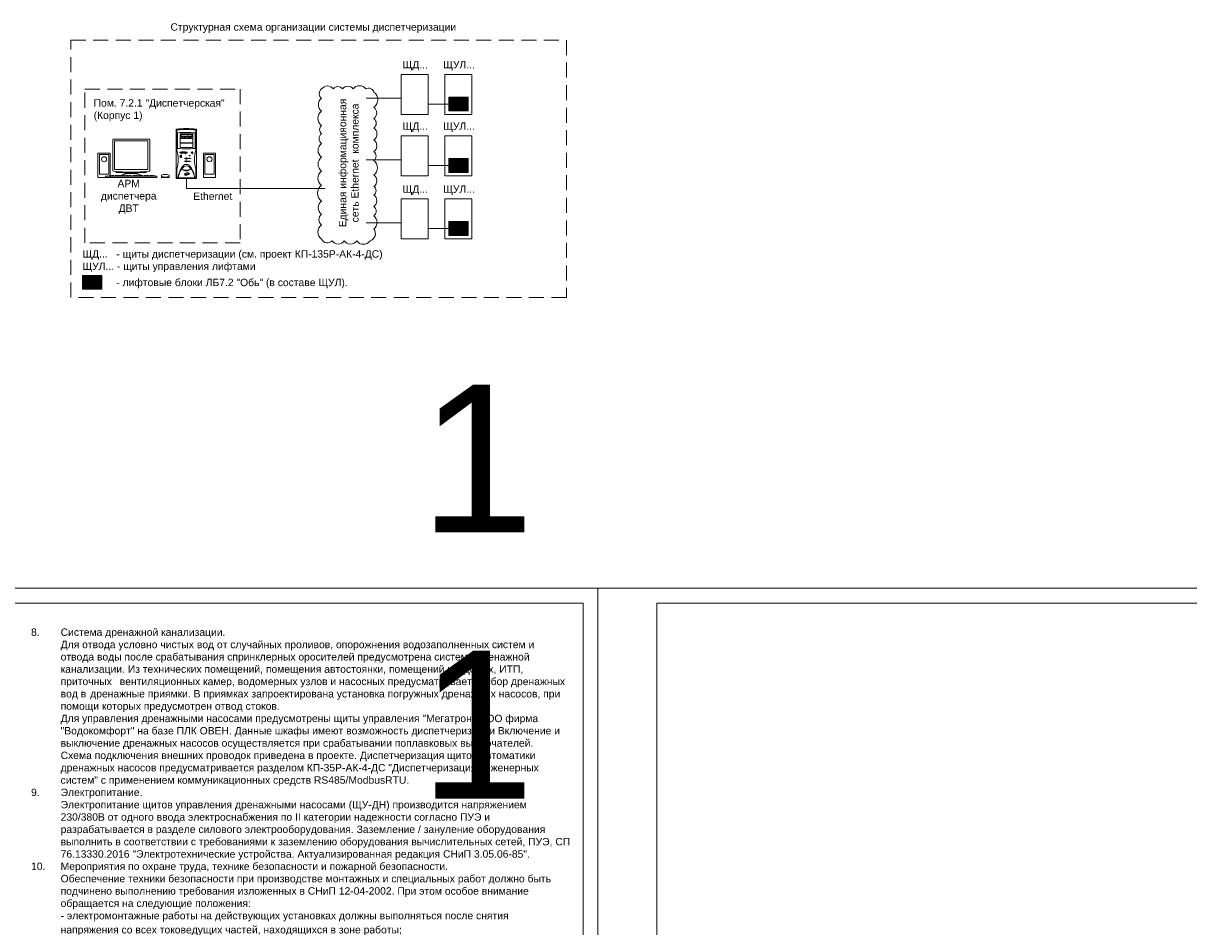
# Model space of a CAD drawing. Header units: millimetres. Extents: x -504 to 1235, y -368 to 611.
# Tile 7 of 8: x 400 to 794, y 306 to 611. Entities that reach past the tile are written whole.
import ezdxf
from ezdxf.enums import TextEntityAlignment as Align

# ---------------------------------------------------------------- set-up
doc = ezdxf.new("R2010")
doc.units = ezdxf.units.MM
doc.linetypes.add('штриховаяX2', pattern=[38.1, 25.4, -12.7])
doc.layers.get('0').update_dxf_attribs({"lineweight": 15})
doc.layers.add('AE_Нумерация_листов', color=21, linetype='Continuous', lineweight=13, plot=False)
doc.layers.add('EI_HATCH_GALV', color=7, linetype='Continuous', lineweight=15)
doc.styles.add('CP.Text', font='arial.ttf')
doc.styles.get("Standard").update_dxf_attribs({"font": 'arial.ttf'})

# ---------------------------------------------------------------- blocks, each defined once
blk = doc.blocks.new('display front')
at = {"color": 0}
for p, q in [((-177, 363), (-177, 67)), ((180, 363), (180, 67)), ((-146, 58), (-146, 52)), ((-143, 49), (144, 49)), ((114, 0), (-114, 0)), ((-43, 37), (44, 37)), ((147, 58), (147, 52)), ((292, 2), (292, 19)), ((295, 0), (365, 0)), ((367, 19), (367, 2))]:
    blk.add_line(p, q, dxfattribs=at)
blk.add_lwpolyline([(-172, 369), (175, 369)], dxfattribs=at)
for points in [[(-161, 353), (163, 353), (163, 77), (-161, 77)], [(-249, 13), (249, 13), (249, 0), (-249, 0)], [(-209, 19), (-192, 19), (-192, 15), (-209, 15)], [(-184, 19), (-167, 19), (-167, 15), (-184, 15)], [(-154, 19), (-138, 19), (-138, 15), (-154, 15)], [(-130, 19), (-113, 19), (-113, 15), (-130, 15)], [(-98, 19), (-81, 19), (-81, 15), (-98, 15)], [(-73, 19), (-56, 19), (-56, 15), (-73, 15)], [(-44, 19), (-27, 19), (-27, 15), (-44, 15)], [(-19, 19), (-2, 19), (-2, 15), (-19, 15)], [(17, 19), (34, 19), (34, 15), (17, 15)], [(42, 19), (59, 19), (59, 15), (42, 15)], [(71, 19), (88, 19), (88, 15), (71, 15)], [(96, 19), (113, 19), (113, 15), (96, 15)], [(128, 19), (145, 19), (145, 15), (128, 15)], [(152, 19), (169, 19), (169, 15), (152, 15)], [(182, 19), (199, 19), (199, 15), (182, 15)], [(207, 19), (224, 19), (224, 15), (207, 15)]]:
    blk.add_lwpolyline(points, close=True, dxfattribs=at)
for centre, radius, start, end in [((-171, 363), 5.95, 95.4771, 180), ((174, 363), 5.95, 0, 84.5263), ((-171, 67), 5.95, 180, 264.5229), ((2, 1866), 1814, 264.5229, 275.4737), ((-143, 52), 2.97, 180, 270), ((-1, -243), 283, 98.6796, 113.3707), ((-19, 179), 144, 244.3507, 260.3831), ((21, 179), 144, 279.0337, 295.6493), ((-1, -243), 283, 65.6756, 81.0074), ((-1, 179), 144, 299.7277, 299.7538), ((144, 52), 2.97, 270, 0), ((174, 67), 5.95, 275.4737, 0), ((295, 19), 2.38, 118.1959, 180), ((295, 2), 2.38, 180, 270), ((330, -47), 77.3, 62.4253, 118.1959), ((330, 105), 101, 248.9505, 291.098), ((365, 2), 2.38, 270, 0), ((365, 19), 2.38, 0, 62.4253)]:
    blk.add_arc(centre, radius, start, end, dxfattribs=at)
blk = doc.blocks.new('block')
at = {"color": 0}
for p, q in [((-99, 475), (-99, 3)), ((-90, 273), (-90, 467)), ((92, 467), (92, 273)), ((99, 475), (99, 3)), ((-84, 441), (-84, 292)), ((-22, 395), (-22, 393)), ((-21, 397), (-13, 399)), ((-13, 397), (-21, 397)), ((-21, 397), (-21, 397)), ((-21, 395), (-21, 393)), ((-21, 395), (-21, 393)), ((-20, 395), (-20, 393)), ((-20, 395), (-20, 393)), ((-19, 395), (-19, 393)), ((-19, 395), (-19, 393)), ((-18, 395), (-18, 393)), ((-18, 395), (-18, 393)), ((-17, 395), (-17, 393)), ((-17, 395), (-17, 393)), ((-16, 395), (-16, 393)), ((-16, 395), (-16, 393)), ((-15, 395), (-15, 393)), ((-14, 395), (-14, 393)), ((-14, 395), (-14, 393)), ((-14, 395), (-14, 393)), ((-13, 399), (-13, 397)), ((-13, 395), (-13, 393)), ((-13, 395), (-13, 393)), ((-12, 395), (-12, 393)), ((44, 395), (46, 395)), ((87, 441), (87, 292)), ((-49, 243), (-46, 243)), ((-46, 241), (-49, 241)), ((-11, 243), (-5, 243)), ((-5, 240), (-10, 240)), ((-60, 204), (-60, 224)), ((-59, 224), (-52, 224)), ((-59, 219), (-59, 224)), ((-58, 225), (-46, 225)), ((-46, 203), (-58, 203)), ((-48, 220), (-48, 219)), ((-47, 222), (-47, 221)), ((-45, 224), (-45, 204)), ((-18, 194), (-4, 194)), ((-18, 166), (-4, 166)), ((6, 194), (20, 194)), ((6, 166), (20, 166)), ((-96, 0), (96, 0)), ((-90, 11), (-90, 95)), ((90, 8), (-87, 8)), ((5, 52), (5, 30)), ((7, 58), (7, 36)), ((92, 95), (92, 11))]:
    blk.add_line(p, q, dxfattribs=at)
for points in [[(-57, 431), (63, 431, -0.414214), (65, 430), (65, 391, -0.414214), (63, 389), (-57, 389, -0.414214), (-58, 391), (-58, 430, -0.414214)], [(-57, 387), (63, 387, -0.414214), (65, 385), (65, 346, -0.414214), (63, 345), (-57, 345, -0.414214), (-58, 346), (-58, 385, -0.414214)], [(-57, 342), (63, 342, -0.414214), (65, 340), (65, 301, -0.414214), (63, 300), (-57, 300, -0.414214), (-58, 301), (-58, 340, -0.414214)], [(-47, 424), (54, 424, -0.414214), (56, 423), (56, 408, -0.414214), (54, 406), (-47, 406, -0.414214), (-49, 408), (-49, 423, -0.414214)], [(-47, 424), (54, 424, -0.414214), (55, 422), (55, 408, -0.414214), (54, 407), (-47, 407, -0.414214), (-48, 408), (-48, 422, -0.414214)]]:
    blk.add_lwpolyline(points, format="xyb", close=True, dxfattribs=at)
for points in [[(-24, 396), (-10, 396), (-10, 392), (-24, 392)], [(-22, 395), (-12, 395), (-12, 392), (-22, 392)], [(28, 396), (26, 397), (26, 395)], [(29, 396), (28, 397), (28, 396)], [(30, 396), (29, 397), (29, 396)], [(42, 397), (43, 397), (43, 396), (42, 396)], [(45, 397), (44, 396), (46, 396)], [(-60, 255), (5, 255), (5, 249), (-60, 249)], [(-58, 208), (-47, 208), (-47, 205), (-58, 205)], [(-57, 208), (-48, 208), (-48, 206), (-57, 206)], [(29, 224), (38, 224), (38, 221), (29, 221)], [(29, 196), (38, 196), (38, 193), (29, 193)], [(29, 168), (38, 168), (38, 165), (29, 165)]]:
    blk.add_lwpolyline(points, close=True, dxfattribs=at)
for centre, radius in [((-48, 396), 2.23), ((-37, 396), 1.01), ((28, 396), 3.24), ((44, 396), 3.24), ((56, 251), 8.08), ((57, 251), 6.86), ((1, 194), 3.77), ((1, 166), 3.77)]:
    blk.add_circle(centre, radius, dxfattribs=at)
for centre, radius, start, end in [((-96, 475), 2.97, 96.7528, 180), ((0, -346), 821, 96.9371, 96.9414), ((0, -338), 821, 83.2578, 96.7528), ((-87, 467), 2.97, 96.1306, 180), ((0, -346), 821, 83.7269, 96.1306), ((90, 467), 2.97, 0, 83.7269), ((96, 475), 2.97, 0, 83.2578), ((-82, 441), 1.49, 95.7619, 180), ((0, -375), 821, 84.0302, 95.7619), ((2, 84), 342, 83.1422, 96.8578), ((2, 746), 342, 263.1422, 276.8578), ((85, 441), 1.49, 0, 84.0302), ((-387, 184), 310, 343.3112, 16.6888), ((-82, 292), 1.49, 180, 264.2381), ((0, 1108), 821, 264.2381, 275.9698), ((-59, 252), 4.04, 115.1974, 248.9961), ((-28, 127), 132, 75.1854, 104.5682), ((-62, 117), 131, 81.0547, 89.3866), ((-49, 242), 0.974, 103.8964, 263.61), ((-46, 242), 0.974, 276.39, 76.1036), ((-28, 203), 53.8, 75.7951, 104.4836), ((-28, 301), 53.8, 255.5164, 284.2049), ((-28, 299), 53.8, 255.5164, 285.5429), ((5, 117), 131, 89.649, 98.1903), ((-10, 241), 1.62, 103.8964, 263.61), ((-5, 241), 1.62, 276.39, 76.1036), ((4, 252), 4.04, 291.2031, 60.3536), ((390, 184), 310, 163.3711, 196.6289), ((85, 292), 1.49, 275.9698, 0), ((-58, 224), 1.49, 90, 180), ((-58, 204), 1.49, 180, 270), ((-44, 206), 20.3, 113.451, 137.2027), ((-59, 224), 0.496, 90, 180), ((-50, 212), 9.85, 73.9668, 129.4068), ((-50, 213), 8.2, 67.4382, 134.4253), ((-46, 224), 1.49, 0, 90), ((-46, 204), 1.49, 270, 0), ((1, 146), 51.4, 94.3368, 112.2458), ((1, 242), 51.4, 247.7541, 265.8166), ((1, 119), 51.4, 94.3368, 112.2458), ((1, 214), 51.4, 247.7541, 265.8166), ((1, 194), 5.19, 44.5928, 135.8097), ((1, 194), 5.19, 226.3233, 313.2731), ((1, 167), 5.19, 44.5928, 135.8097), ((1, 167), 5.19, 226.3233, 313.2731), ((1, 242), 51.4, 273.7798, 292.2458), ((1, 214), 51.4, 273.7798, 292.2458), ((1, 146), 51.4, 67.7542, 86.0658), ((1, 119), 51.4, 67.7542, 86.0658), ((-96, 3), 2.97, 180, 270), ((-87, 11), 2.97, 180, 270), ((0, 123), 49.1, 218.8775, 326.1988), ((-1, 145), 65.2, 235.2153, 309.8609), ((90, 11), 2.97, 270, 0), ((96, 3), 2.97, 270, 0)]:
    blk.add_arc(centre, radius, start, end, dxfattribs=at)
for centre, major_axis, ratio, start_param, end_param in [((1, -52), (0, 189), 0.445378, 5.034596, 7.531775), ((2, -71), (0, 193), 0.452174, 5.13098, 7.43539), ((-52, 217), (-5.93, 0), 0.71212, 5.489977, 10.357157), ((-52, 217), (-5.26, 0), 0.658119, 5.583084, 10.246621), ((6, 41), (-24.2, 0), 0.451852, 4.767271, 7.7991), ((6, 42), (-15.6, 0), 0.647482, 4.993237, 7.780694), ((6, 47), (-24.2, 0), 0.451852, 7.869054, 10.980502)]:
    blk.add_ellipse(centre, major_axis=major_axis, ratio=ratio, start_param=start_param, end_param=end_param, dxfattribs=at)
at = {"color": 0, "extrusion": (0, 0, -1)}
blk.add_ellipse((2, 48), major_axis=(15.6, 0), ratio=0.647482, start_param=4.993237, end_param=7.585875, dxfattribs=at)
at = {"color": 0, "attachment_point": 1}
for s, insert, char_height, width in [('32X', (-6, 419), 6.94, 29.07), ('MAX', (9, 417), 4.96, 30), ('\\f黑体|b0|i0|c134|p2;POWER', (47, 240), 5.95, 43.58), ('\\f黑体|b0|i0|c134|p2;SLEEP', (40, 170), 5.95, 33.57), ('\\f黑体|b0|i0|c134|p2;RESET', (41, 198), 5.95, 36.06)]:
    blk.add_mtext(s, dxfattribs=dict(at, insert=insert, char_height=char_height, width=width))

msp = doc.modelspace()

# ---------------------------------------------------------------- hatches: boundary and pattern name
at = {"layer": 'EI_HATCH_GALV'}
h = msp.add_hatch(dxfattribs=at)
h.set_pattern_fill('ANSI31', color=256, scale=0.1)
h.set_pattern_definition([(45, (-23.4231, 204.49143), (-0.2245064, 0.2245064), [])])
h.paths.add_polyline_path([(550.17, 586.1), (543.59, 586.1), (543.59, 581.43), (550.17, 581.43)])
h = msp.add_hatch(dxfattribs=at)
h.set_pattern_fill('ANSI31', color=256, scale=0.1)
h.set_pattern_definition([(45, (-23.4231, 183.70526), (-0.2245064, 0.2245064), [])])
h.paths.add_polyline_path([(550.17, 565.32), (543.59, 565.32), (543.59, 560.65), (550.17, 560.65)])
h = msp.add_hatch(dxfattribs=at)
h.set_pattern_fill('ANSI31', color=256, scale=0.1)
h.set_pattern_definition([(45, (-23.4231, 162.39654), (-0.2245064, 0.2245064), [])])
h.paths.add_polyline_path([(550.17, 544.01), (543.59, 544.01), (543.59, 539.34), (550.17, 539.34)])
h = msp.add_hatch(dxfattribs=at)
h.set_pattern_fill('ANSI31', color=256, scale=0.1)
h.set_pattern_definition([(45, (-147.32103, 144.20846), (-0.2245064, 0.2245064), [])])
h.paths.add_polyline_path([(426.27, 525.82), (419.7, 525.82), (419.7, 521.15), (426.27, 521.15)])

# ---------------------------------------------------------------- linework, layer by layer
at = {"linetype": 'штриховаяX2', "ltscale": 0.2}
for points in [[(415.74, 605.38), (583.4, 605.38), (583.4, 518.36), (415.74, 518.36)], [(420.5, 588.82), (473, 588.82), (473, 536.81), (420.5, 536.81)]]:
    msp.add_lwpolyline(points, close=True, dxfattribs=at)
for points in [[(527.43, 593.79), (536.63, 593.79), (536.63, 580.22), (527.43, 580.22)], [(542.25, 593.79), (551.44, 593.79), (551.44, 580.22), (542.25, 580.22)], [(543.59, 586.1), (550.17, 586.1), (550.17, 581.43), (543.59, 581.43)], [(527.43, 573), (536.63, 573), (536.63, 559.44), (527.43, 559.44)], [(542.25, 573), (551.44, 573), (551.44, 559.44), (542.25, 559.44)], [(429.05, 558.92), (424.94, 558.92), (424.94, 567.13), (429.05, 567.13)], [(425.4, 566.65), (428.56, 566.65), (428.56, 560.03), (425.4, 560.03)], [(464.72, 558.92), (460.61, 558.92), (460.61, 567.13), (464.72, 567.13)], [(461.07, 566.65), (464.23, 566.65), (464.23, 560.03), (461.07, 560.03)], [(543.59, 565.32), (550.17, 565.32), (550.17, 560.65), (543.59, 560.65)], [(527.43, 551.69), (536.63, 551.69), (536.63, 538.13), (527.43, 538.13)], [(542.25, 551.69), (551.44, 551.69), (551.44, 538.13), (542.25, 538.13)], [(543.59, 544.01), (550.17, 544.01), (550.17, 539.34), (543.59, 539.34)], [(419.7, 525.82), (426.27, 525.82), (426.27, 521.15), (419.7, 521.15)], [(594, 420), (0, 420), (0, 0), (594, 0)], [(1188, 420), (594, 420), (594, 0), (1188, 0)], [(20, 415), (589, 415), (589, 5), (20, 5)], [(614, 415), (1183, 415), (1183, 5), (614, 5)]]:
    msp.add_lwpolyline(points, close=True)
at = {"color": 1}
msp.add_lwpolyline([(500.59, 588.85, 0.520567), (500.59, 585.66, 0.520567), (500.59, 581.43, 0.520567), (500.59, 576.49, 0.520567), (500.59, 573.77, 0.520567), (500.59, 570.37, 0.520567), (500.59, 565.74, 0.520567), (500.59, 561.09, 0.520567), (500.59, 556.23, 0.520567), (500.59, 550.93, 0.520567), (500.59, 546.46, 0.520567), (500.59, 542.9, 0.520567), (500.59, 538.02, 0.520567), (504.15, 537.48, 0.520567), (508.23, 537.48, 0.520567), (512.46, 537.48, 0.520567), (516.95, 537.48, 0.520567), (518.23, 541.51, 0.520567), (518.23, 545.94, 0.520567), (518.23, 549.13, 0.520567), (518.23, 553.02, 0.520567), (518.23, 555.88, 0.520567), (518.23, 559.77, 0.520567), (518.23, 564.62, 0.520567), (518.23, 567.68, 0.520567), (518.23, 571.57, 0.520567), (518.23, 575.65, 0.520567), (518.23, 578.82, 0.520567), (518.23, 582.65, 0.520567), (518.23, 587.82, 0.520567), (515.53, 588.85, 0.520567), (511.27, 588.85, 0.520567), (507.61, 588.85, 0.520567), (504.57, 588.85, 0.520567)], format="xyb", close=True, dxfattribs=at)
at = {"color": 240, "true_color": 0xed1f24}
for points in [[(515.6, 585.72), (527.43, 585.72)], [(515.6, 564.94), (527.43, 564.94)], [(515.6, 543.63), (527.43, 543.63)]]:
    msp.add_lwpolyline(points, dxfattribs=at)
at = {"color": 1}
for points in [[(543.59, 583.77), (536.63, 583.77)], [(543.59, 562.98), (536.63, 562.98)], [(454.93, 558.55), (454.93, 555.2), (501.77, 555.2)], [(543.59, 541.67), (536.63, 541.67)]]:
    msp.add_lwpolyline(points, dxfattribs=at)
for centre in [(427, 565.08), (462.66, 565.08)]:
    msp.add_circle(centre, 0.859)

# ---------------------------------------------------------------- block references
at = {"xscale": 0.035, "yscale": 0.035, "zscale": 0.035}
for name, p in [('block', (454.8, 558.55)), ('display front', (436.15, 558.92))]:
    msp.add_blockref(name, p, dxfattribs=at)

# ---------------------------------------------------------------- texts
at = {"char_height": 2.5, "style": 'CP.Text'}
for s, insert, width, attachment_point in [('Структурная схема организации системы диспетчеризации', (497.77, 609.44), 160.4908, 5), ('ЩД...', (532.25, 596.72), 10.2287, 5), ('ЩУЛ...', (547.07, 596.72), 10.2287, 5), ('Пом. 7.2.1 "Диспетчерская" \\P(Корпус 1)', (423.47, 581.67), 47.266, 4), ('ЩД...', (532.25, 575.94), 10.2287, 5), ('ЩУЛ...', (547.07, 575.94), 10.2287, 5), ('АРМ\\Pдиспетчера\\PДВТ', (435.34, 552.35), 34.6772, 5), ('ЩД...', (532.25, 554.63), 10.2287, 5), ('ЩУЛ...', (547.07, 554.63), 10.2287, 5), ('Ethernet', (463.76, 552.57), 19.0306, 5), ('ЩД...   - щиты диспетчеризации (см. проект КП-135Р-АК-4-ДС)\\PЩУЛ... - щиты управления лифтами', (419.7, 530.61), 115.9674, 4), (' - лифтовые блоки ЛБ7.2 "Обь" (в составе ЩУЛ).', (430.15, 523.04), 146.8519, 4), ('\\A1;^I\\P8.^IСистема дренажной канализации.\\P^IДля отвода условно чистых вод от случайных проливов, опорожнения водозаполненных систем и ^I^Iотвода воды после срабатывания спринклерных оросителей предусмотрена система дренажной ^I^I^Iканализации. Из технических помещений, помещения автостоянки, помещений кладовых, ИТП, ^I^I^Iприточных^Iвентиляционных камер, водомерных узлов и насосных предусматривается сбор дренажных ^Iвод в ^Iдренажные приямки. В приямках запроектирована установка погружных дренажных насосов, при ^I^Iпомощи которых предусмотрен отвод стоков.\\P\\pxl4,t4;Для управления дренажными насосами предусмотрены щиты управления "Мегатрон" ООО фирма "Водокомфорт" на базе ПЛК ОВЕН. Данные шкафы имеют возможность диспетчеризации Включение и выключение дренажных насосов осуществляется при срабатывании поплавковых выключателей.\\PСхема подключения внешних проводок приведена в проекте. Диспетчеризация щитов автоматики дренажных насосов предусматривается разделом КП-35Р-АК-4-ДС "Диспетчеризация инженерных систем" с применением коммуникационных средств RS485/ModbusRTU.\\P\\pl0,tz;9.^IЭлектропитание.\\P\\pi-4,l4;^IЭлектропитание щитов управления дренажными насосами (ЩУ-ДН) производится напряжением 230/380В от одного ввода электроснабжения по II категории надежности согласно ПУЭ и разрабатывается в разделе силового электрооборудования. Заземление / зануление оборудования выполнить в соответствии с требованиями к заземлению оборудования вычислительных сетей, ПУЭ, СП 76.13330.2016 "Электротехнические устройства. Актуализированная редакция СНиП 3.05.06-85".\\P\\pi0,l0;10.^IМероприятия по охране труда, технике безопасности и пожарной безопасности.\\P^IОбеспечение техники безопасности при производстве монтажных и специальных работ должно быть ^I^Iподчинено выполнению требования изложенных в СНиП 12-04-2002. При этом особое внимание ^I^I^Iобращается на следующие положения:\\P\\pi4,sm1.15;- электромонтажные работы на действующих установках должны выполняться после снятия \\P\\pi0,s*;^Iнапряжения со всех токоведущих частей, находящихся в зоне работы;\\P^I- к работам с применением электрифицированного и механизированного инструмента допускаются ^I^Iлица, прошедшие производственное обучение и имеющие соответствующее удостоверение на ^I^I^Iправо пользования им.\\P^IОбеспечение пожарной^Iбезопасности при производстве работ должно быть организовано в ^I^I^Iсоответствии с постановлением правительства РФ от 25 апреля 2012г. № 390. К обслуживанию ^I^I^Iприменяемого оборудования допускаются лица, прошедшие инструктаж по технике безопасности и ^I^Iпожарной безопасности и имеющие соответствующие квалификационные удостоверения. Пожарная ^I^Iбезопасность обеспечивается применением конструкций из несгораемых материалов, их ^I^I^I^Iзаземлением и автоматическим отключением от токов короткого замыкания.\\P11.^IВо всех системах автоматизации и диспетчеризации Объекта применяются кабельные изделия с ^I^Iмедными жилами, имеющие сертификаты пожарной безопасности (табл. 2 п.6 ГОСТ31565-2012 (п. 1.2 ^I^Iст. 6 123-ФЗ)) не распространяющие горение при групповой и/или одиночной прокладке, в ПВХ ^I^I^Iоболочке, не выделяющей коррозионно-активных газообразных продуктов при горении и тлении, не ^I^Iсодержащей галогенов (исполнение - нг(А)-HF).\\P12.^IСоединения жил кабелей в коробках распаечных производить путем опрессовки гильзами из ^I^I\\P\\pb0.25,a0.25;^Iлуженной меди. При монтаже коробок обеспечить доступ к ним. Изоляцию с фазных^Iпроводников ^I^Iснимать таким образом, чтобы не было доступа к неизолированному участку жилы. Решения по ^I^I^Iвыполнению кабельных проходок через стены и перекрытия, а так же способы крепления элементов ^I^Iавтоматики представлены на соответствующих чертежах и в прилагаемых документах. Кабельные   ^I^Iпроводки идущие транзитом через помещения парковки проложить по существующим кабельным ^I^Iлоткам предусмотренным разделом КП-135Р-СС-1.1-МКСС. При монтаже и подключении оборудования ^Iследует руководствоваться паспортами на устанавливаемое оборудование. Монтаж ^Iтрасс ^I^I^I^Iавтоматизации выполняется кабелями в соответствии со схемами внешних проводок. Кабельные ^I^Iпереходы в перекрытиях должны быть выполнены с применением обработанных по краям ^I^I^I^Iметаллических труб (гильз). При этом огнестойкость таких переходов необходимо восстановить ^I^I^Iпри помощи легко удаляемых огнестойких составов соответствующих огнестойкости ^Iконструкции.\\P\\pb0,a0;13.^IКабели должны иметь маркировку в начале и конце лотков, а также в местах подключения их к ^I^I^Iэлектрооборудованию, а также на поворотах трассы и на ответвлениях. На кабелях, проложенных в ^I^Iкабельных сооружениях, бирки должны быть установлены не реже чем через каждые 50 - 70 м, а ^I^Iтакже в местах изменения направления трассы, с обеих сторон проходов через междуэтажные ^I^I^Iперекрытия, стены и перегородки, в местах ввода (вывода) кабеля в траншеи ^Iи кабельные ^I^I^Iсооружения. Для маркировки кабельных трасс применить: Квадратная бирка (У-134) – предназначена ^I^Iдля силовых кабелей до 1000В; Треугольная бирка (У-136) – предназначена для контрольных кабелей.', (402.31, 410.56), 181.9002, 1)]:
    msp.add_mtext(s, dxfattribs=dict(at, insert=insert, width=width, attachment_point=attachment_point))
at = {"color": 1, "insert": (509.76, 563.83), "char_height": 2.5, "width": 47.1012, "attachment_point": 5, "rotation": 90, "style": 'CP.Text'}
msp.add_mtext('Единая информацияонная сеть Ethernet  комплекса', dxfattribs=at)
at = {"layer": 'AE_Нумерация_листов', "style": 'CP.Text'}
for p in [(572.59, 438.87), (572.59, 348.87)]:
    msp.add_text('1', height=50, dxfattribs=at).set_placement(p, align=Align.RIGHT)

doc.saveas('drawing.dxf')
